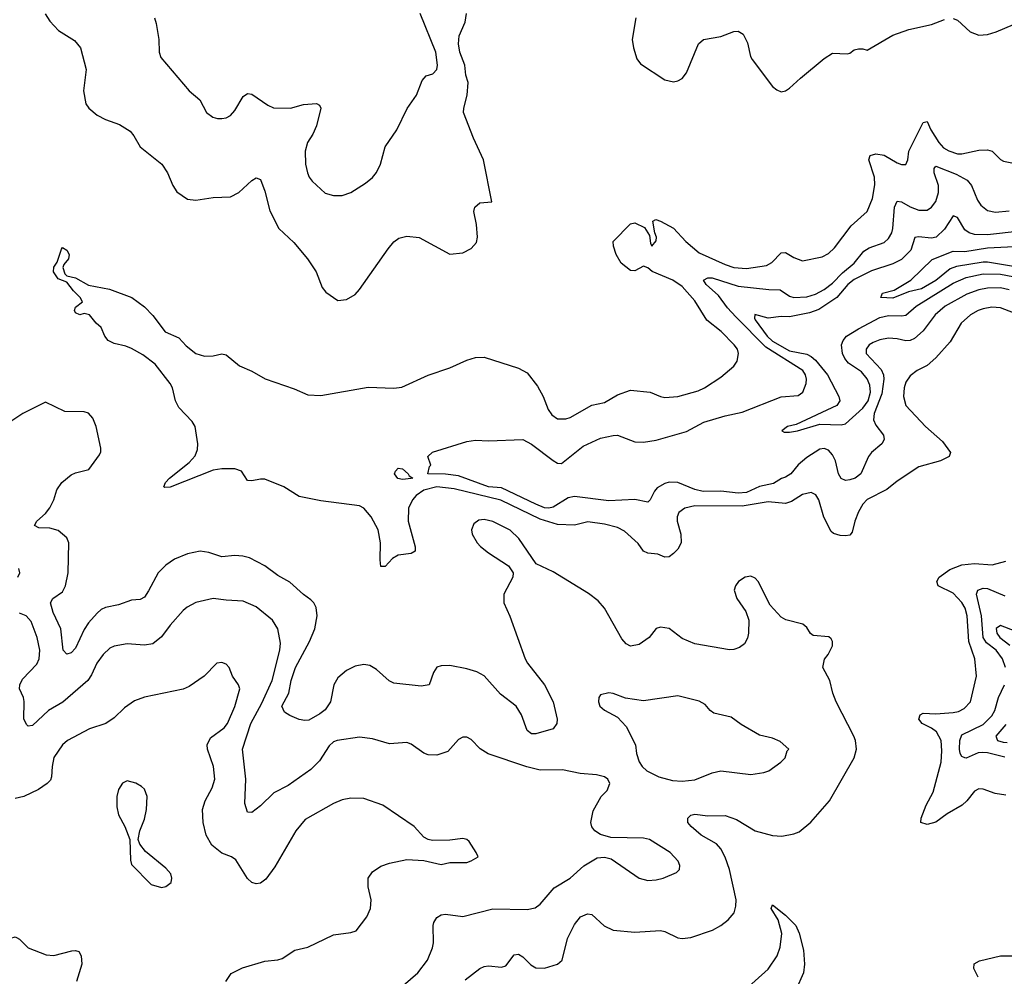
# Model space of a CAD drawing. Header units: inches. Extents: x 1173000 to 1307049, y 522583 to 678455.
# Tile 136 of 256: x 1251731 to 1256308, y 543574 to 548021. Entities that reach past the tile are written whole.
import ezdxf

# ---------------------------------------------------------------- set-up
doc = ezdxf.new("R2010")
doc.units = ezdxf.units.IN
doc.header["$MEASUREMENT"] = 0
doc.layers.add('B2554', color=7, linetype='Continuous')

msp = doc.modelspace()

# ---------------------------------------------------------------- linework, layer by layer
at = {"layer": 'B2554', "color": 5}
for points, elevation in [([(1251848.5, 548048.5), (1251870, 548014.6), (1251911.5, 547971.5), (1251985.2, 547925.2), (1252013.7, 547890), (1252039.5, 547790), (1252027, 547690), (1252038.4, 547630), (1252052.4, 547610), (1252090, 547578.3), (1252130, 547556.9), (1252194.2, 547534.2), (1252243.4, 547503.4), (1252261.7, 547481.7), (1252290.4, 547430), (1252392, 547350), (1252418, 547310), (1252442, 547250), (1252461.2, 547221.2), (1252510, 547187), (1252550, 547181.7), (1252630, 547194.3), (1252710, 547197.6), (1252750, 547217.6), (1252810, 547274.4), (1252830, 547286), (1252850, 547279.1), (1252870, 547224.9), (1252893.4, 547133.4), (1252935.3, 547050), (1253005.5, 546985.5), (1253068.7, 546910), (1253108.7, 546850), (1253137.2, 546777.2), (1253154.4, 546754.4), (1253210, 546716.3), (1253250, 546720.7), (1253290, 546744), (1253310, 546767.3), (1253443.3, 546956.7), (1253470, 546988.2), (1253493.9, 547006.1), (1253530, 547014.9), (1253588.3, 547008.3), (1253730, 546930.7), (1253790, 546937.1), (1253830, 546958), (1253854.1, 546985.8), (1253858.4, 547010), (1253854, 547070), (1253842, 547130), (1253846.6, 547150), (1253870, 547170.8), (1253926, 547174), (1253886.6, 547370), (1253839.8, 547470), (1253793.7, 547590), (1253794.8, 547610), (1253810.8, 547670), (1253815.3, 547730), (1253804.3, 547764.3), (1253799.7, 547810), (1253777.1, 547870), (1253770.3, 547910), (1253774.3, 547945.7), (1253800.9, 548010), (1253807.1, 548050)], 820), ([(1252358, 548030), (1252364.4, 548004.4), (1252377.4, 547930), (1252379.5, 547870), (1252386, 547846), (1252519.1, 547690), (1252568.3, 547648.3), (1252598.8, 547590), (1252628.5, 547568.5), (1252650, 547562), (1252670, 547562), (1252690, 547564.9), (1252710, 547576.3), (1252730, 547599.1), (1252770, 547664.9), (1252790, 547678), (1252810, 547675.5), (1252883.4, 547623.4), (1252910, 547611.8), (1252990, 547610.3), (1253050, 547626.7), (1253090.9, 547630.9), (1253111.1, 547631.1), (1253123.6, 547623.6), (1253130.7, 547610), (1253110, 547528), (1253093.4, 547490), (1253068.2, 547450), (1253057.1, 547410), (1253059.5, 547350), (1253068.7, 547310), (1253075.8, 547290), (1253090, 547270.5), (1253150, 547215.5), (1253190, 547203.8), (1253230, 547203.8), (1253270, 547218), (1253338, 547262), (1253370, 547287.3), (1253389.6, 547310.4), (1253407.3, 547350), (1253429.6, 547430), (1253483.6, 547510), (1253532.1, 547607.9), (1253575.1, 547670), (1253601, 547739), (1253619.7, 547760.3), (1253651.8, 547770), (1253669.6, 547790), (1253672.4, 547810), (1253665.1, 547870), (1253592.8, 548050)], 840), ([(1254594.9, 548030), (1254578.4, 547930), (1254584.4, 547890), (1254599.9, 547839.9), (1254616.7, 547816.7), (1254730, 547741.6), (1254770, 547732.7), (1254790, 547737.1), (1254810, 547748), (1254830, 547774), (1254885.6, 547910), (1254909.4, 547930), (1254990, 547943.1), (1255050, 547966.5), (1255070, 547967.4), (1255093.8, 547953.8), (1255113.3, 547913.3), (1255127.9, 547850), (1255136, 547836), (1255230, 547710.7), (1255250, 547694.8), (1255270, 547686.8), (1255290, 547690.8), (1255310, 547702.8), (1255359.7, 547750), (1255470, 547840.3), (1255510, 547865.7), (1255576.8, 547863.2), (1255590, 547865.8), (1255610, 547881.5), (1255630, 547885.3), (1255650, 547886.5), (1255670, 547879.1), (1255790, 547950.2), (1255864.5, 547975.5), (1255970, 547999.2), (1256030, 548022.6)], 820), ([(1256070, 548027.4), (1256090, 548019.5), (1256150, 547965.3), (1256190, 547950.3), (1256230, 547953.1), (1256270, 547964.6), (1256442.7, 548037.3)], 820), ([(1256350, 546659.3), (1256290, 546682), (1256250, 546684.7), (1256210, 546677.1), (1256186, 546670), (1256151.3, 546650), (1256106.7, 546610), (1256056, 546524), (1255990, 546448.9), (1255950, 546414.4), (1255903.1, 546390), (1255870, 546366.3), (1255850, 546337), (1255842, 546310), (1255839.3, 546270), (1255850, 546228.5), (1255940.9, 546130), (1256020.7, 546060.7), (1256058, 546010), (1256052, 545990), (1256011, 545970), (1255910, 545943.5), (1255810, 545876.8), (1255762.6, 545837.4), (1255669.7, 545790.3), (1255650, 545768.9), (1255630, 545732.9), (1255612.5, 545690), (1255600.8, 545639.2), (1255590, 545625.3), (1255570, 545621.5), (1255544.1, 545624.1), (1255513.4, 545633.4), (1255502.3, 545642.3), (1255469.5, 545709.5), (1255445.8, 545790), (1255432.3, 545812.3), (1255410, 545822.8), (1255370, 545814.8), (1255319, 545781), (1255290, 545772.5), (1255210, 545779.3), (1255090, 545760.3), (1254870, 545761.7), (1254823.1, 545750), (1254795, 545730), (1254786.8, 545710), (1254787, 545690), (1254804.4, 545630), (1254805, 545590), (1254790, 545560.4), (1254770, 545539.1), (1254750, 545524.7), (1254730, 545522.6), (1254696.5, 545536.5), (1254650, 545541.3), (1254631.2, 545550), (1254606.3, 545586.3), (1254542.9, 545642.9), (1254510, 545661.3), (1254450, 545676.5), (1254372.3, 545687.7), (1254310, 545671.2), (1254230, 545674.1), (1254150, 545698.9), (1253967.3, 545787.3), (1253750, 545840.2), (1253669.9, 545849.9), (1253610, 545834.2), (1253573.1, 545810), (1253556.4, 545790), (1253538, 545750), (1253535.8, 545690), (1253569.1, 545570.9), (1253568.5, 545550), (1253550, 545539.8), (1253490, 545532.4), (1253463.3, 545516.7), (1253430, 545479.7), (1253410, 545479.5), (1253406.4, 545510), (1253408.3, 545590), (1253396.9, 545650), (1253365, 545710), (1253330.6, 545750.6), (1253310, 545761.2), (1253130, 545785.4), (1253030, 545804.9), (1252958, 545850), (1252870, 545885.2), (1252850, 545886), (1252810, 545877.7), (1252790, 545879.7), (1252762.3, 545922.3), (1252730, 545933.6), (1252670, 545934.2), (1252630, 545927.9), (1252430, 545848.5), (1252405.9, 545845.9), (1252400.7, 545850), (1252408.2, 545870), (1252426.6, 545890), (1252517.9, 545962.1), (1252545.8, 545994.2), (1252556.9, 546023.1), (1252558.9, 546050), (1252545.8, 546130), (1252532.8, 546152.8), (1252470, 546218.5), (1252454.5, 546250), (1252440.5, 546310), (1252430.8, 546330.8), (1252359.7, 546419.7), (1252303.6, 546463.6), (1252250, 546492.9), (1252223.9, 546503.9), (1252170, 546515.4), (1252141.5, 546530), (1252126.1, 546550), (1252109.9, 546589.9), (1252086, 546610), (1252055.1, 546650), (1252030, 546655.1), (1252010, 546649.7), (1251990, 546659), (1251985.1, 546670), (1251990, 546684.7), (1252022.7, 546710), (1252011.8, 546730), (1251980.9, 546760.9), (1251950, 546801.2), (1251910, 546816.2), (1251887.6, 546850), (1251889, 546871), (1251905.1, 546894.9), (1251924.7, 546955.3), (1251930, 546962.8), (1251950, 546950.4), (1251960.3, 546930), (1251958, 546910), (1251936.5, 546883.5), (1251931.6, 546870), (1251939.9, 546839.9), (1251950, 546830.4), (1251990, 546822), (1252050, 546786.9), (1252148.2, 546768.2), (1252251.3, 546730), (1252310, 546686), (1252350, 546646.8), (1252407.3, 546570), (1252470, 546542.4), (1252504.7, 546504.7), (1252549.2, 546469.2), (1252590, 546457.4), (1252630, 546459.5), (1252670, 546468.4), (1252690, 546463.1), (1252753, 546413), (1252810, 546387), (1252871.6, 546351.6), (1253005.9, 546305.9), (1253070, 546278), (1253130, 546274.7), (1253350, 546313.1), (1253470, 546307.8), (1253506.6, 546313.4), (1253630, 546369.1), (1253730, 546403.2), (1253810, 546438.5), (1253850, 546451.3), (1253890, 546452.8), (1254050, 546401.3), (1254090, 546379.5), (1254137.8, 546317.8), (1254164, 546270), (1254186.7, 546210), (1254204.2, 546184.2), (1254230, 546166.5), (1254270, 546165.4), (1254290, 546171.9), (1254390, 546228.7), (1254450, 546242.2), (1254510, 546278), (1254570, 546299.7), (1254661, 546290), (1254709.1, 546269.1), (1254730, 546264.9), (1254790, 546269.1), (1254884, 546296), (1254914, 546310), (1254990, 546359.5), (1255049.8, 546410.2), (1255066.2, 546433.8), (1255073, 546470), (1255066.9, 546490), (1255052.4, 546510), (1254991.8, 546571.8), (1254924.6, 546624.6), (1254870, 546713.8), (1254810, 546780.6), (1254767.1, 546810), (1254671, 546851), (1254650, 546868.6), (1254630, 546875.1), (1254590, 546853.7), (1254570, 546855.4), (1254527.1, 546890), (1254503.4, 546930), (1254491.5, 546968.5), (1254489.7, 546990.3), (1254570, 547072), (1254590, 547076.5), (1254635.2, 547055.2), (1254658.6, 547018.6), (1254662.7, 546982.7), (1254670, 546968.8), (1254690, 546994), (1254690.6, 547010.6), (1254683, 547030), (1254674.6, 547085.4), (1254687.2, 547092.8), (1254710, 547084.9), (1254770, 547052.6), (1254827.8, 546990), (1254890, 546938), (1255010, 546883.3), (1255050, 546870.1), (1255110, 546864.2), (1255201.7, 546878.3), (1255227.5, 546892.5), (1255270, 546937.7), (1255290, 546938.5), (1255330, 546915.7), (1255370, 546899.7), (1255460.5, 546919.5), (1255490, 546934), (1255518.6, 546961.4), (1255596.7, 547063.3), (1255670.7, 547130), (1255695.6, 547190), (1255705.8, 547254.2), (1255704.5, 547290), (1255678.4, 547370), (1255684.2, 547390), (1255710, 547397.5), (1255750, 547391.7), (1255810, 547356.1), (1255830, 547347.6), (1255850, 547348.4), (1255859.7, 547370), (1255863.7, 547410), (1255930, 547543.1), (1255950, 547548), (1255966.7, 547510), (1256003.5, 547450), (1256025.5, 547425.5), (1256050, 547411.3), (1256090, 547398.4), (1256110, 547397.7), (1256190, 547414.3), (1256230, 547417.2), (1256250.8, 547410.8), (1256290, 547371.6), (1256303.6, 547363.6), (1256350, 547355)], 780), ([(1256330, 546764.9), (1256290, 546774.5), (1256230, 546773.4), (1256190, 546765), (1256134.4, 546745.6), (1256033.1, 546690), (1255986.7, 546650), (1255930, 546574.4), (1255890, 546539.4), (1255870, 546530.6), (1255850, 546529.2), (1255810, 546537.9), (1255770, 546540.4), (1255730, 546533.8), (1255698.7, 546521.3), (1255680.2, 546510), (1255666.2, 546490), (1255666.4, 546470), (1255735.5, 546395.5), (1255746.6, 546370), (1255748, 546350), (1255738.5, 546281.5), (1255703.6, 546190), (1255700.6, 546160.6), (1255710, 546136.1), (1255747.1, 546090), (1255749.1, 546070), (1255739.1, 546050), (1255690.6, 546009.4), (1255675.9, 545990), (1255641.7, 545910), (1255614.9, 545890), (1255590, 545882.8), (1255570, 545879.8), (1255550, 545888.4), (1255537, 545910), (1255522.8, 545970), (1255510, 545999.2), (1255490, 546019.8), (1255470, 546027.7), (1255450, 546025.1), (1255390, 545985.8), (1255350, 545951.6), (1255315.5, 545910), (1255290, 545894), (1255272, 545888), (1255234.9, 545865.1), (1255170, 545851.6), (1255110, 545823.6), (1255070, 545820.6), (1254990, 545830.3), (1254908.6, 545828.6), (1254870, 545837.1), (1254790, 545870.6), (1254750, 545871.3), (1254730, 545865.5), (1254694.6, 545845.4), (1254681.8, 545830), (1254661.3, 545790), (1254650, 545778.7), (1254590, 545791), (1254470, 545784), (1254310, 545804.9), (1254280.8, 545799.2), (1254210, 545754.6), (1254190, 545749.9), (1254170, 545752.3), (1254130, 545769.5), (1253970, 545845.8), (1253910, 545850.5), (1253770, 545900.2), (1253710, 545908.4), (1253628.7, 545910), (1253635.1, 545944.9), (1253642, 545950), (1253628.7, 545990), (1253650, 546010.8), (1253810, 546060.7), (1253850, 546067.3), (1253910, 546063), (1254069.6, 546070.4), (1254110, 546048.2), (1254210, 545971.6), (1254230, 545959.5), (1254250, 545958), (1254350, 546038.2), (1254430, 546076.1), (1254489.1, 546089.1), (1254510, 546089.2), (1254590, 546059.3), (1254630, 546057.8), (1254690, 546066.5), (1254830, 546107.1), (1254910.3, 546149.7), (1255010, 546179.6), (1255090, 546197.3), (1255270, 546268.5), (1255350, 546274.3), (1255371, 546290), (1255386.2, 546330), (1255388, 546350), (1255383.5, 546370), (1255370.7, 546390), (1255199, 546499), (1255059.4, 546639.4), (1255021.3, 546681.3), (1254978.6, 546738.6), (1254922, 546790), (1254909.9, 546810.1), (1254930, 546821.5), (1254950, 546821.1), (1255070, 546782.4), (1255213, 546767), (1255265.7, 546765.7), (1255310, 546735.7), (1255330, 546730.1), (1255390, 546733.3), (1255430, 546744.8), (1255470, 546767.1), (1255510, 546796.8), (1255555.9, 546844.1), (1255609.3, 546890), (1255654.6, 546945.4), (1255679.4, 546960.6), (1255750, 546986.3), (1255770, 547003.9), (1255784.9, 547030), (1255789.9, 547050), (1255796.7, 547150), (1255810, 547177.8), (1255830, 547174.6), (1255870, 547151.5), (1255910, 547136.6), (1255950, 547136.2), (1255970, 547150.2), (1255990, 547176.5), (1256002.4, 547217.6), (1256001.7, 547250), (1255982.5, 547310), (1255981.6, 547330), (1255990, 547341.1), (1256083.5, 547303.5), (1256135.1, 547275.1), (1256155.2, 547250), (1256183, 547183), (1256198.7, 547158.7), (1256230, 547134.7), (1256266.4, 547126.4), (1256330, 547133.2)], 760), ([(1256381.9, 547038.1), (1256230, 547021.8), (1256170, 547023.6), (1256144, 547030), (1256124.7, 547044.7), (1256090, 547102.3), (1256070, 547110.3), (1256030, 547048), (1255990.7, 547010), (1255970, 547005.2), (1255908.6, 547011.4), (1255891.4, 547008.6), (1255874, 546950), (1255830, 546906.1), (1255790, 546886.2), (1255690, 546853.8), (1255610, 546813.3), (1255581, 546790), (1255529.8, 546730.2), (1255445.1, 546674.9), (1255402.1, 546657.9), (1255310, 546639.6), (1255270, 546641.3), (1255210, 546633.2), (1255148.7, 546651.3), (1255146.4, 546633.6), (1255150, 546625.5), (1255205.3, 546550), (1255230, 546526.4), (1255310, 546482.2), (1255390, 546466.5), (1255410, 546456.4), (1255430, 546438.4), (1255486.1, 546370), (1255538.1, 546270), (1255543.2, 546250), (1255530, 546227.1), (1255340, 546140), (1255299.3, 546130), (1255274, 546110), (1255284.4, 546104.4), (1255310, 546103.5), (1255346.8, 546110), (1255450, 546140.4), (1255550, 546138.2), (1255570, 546142), (1255650, 546216.2), (1255674.4, 546250), (1255686.1, 546290), (1255682.1, 546322.1), (1255670, 546352), (1255644.5, 546384.5), (1255584, 546424), (1255566.4, 546446.4), (1255555.5, 546470), (1255551, 546510), (1255558.4, 546530), (1255575, 546550), (1255630, 546584.6), (1255730, 546637.1), (1255770, 546646.9), (1255830, 546644.4), (1255850, 546648.2), (1255898.7, 546690), (1256070, 546795.9), (1256130, 546823.4), (1256210, 546839.9), (1256290, 546838.2), (1256347.5, 546827.5)], 740), ([(1256350, 546874), (1256230, 546894.4), (1256210, 546893.9), (1256085.5, 546874.5), (1256056.1, 546863.9), (1255990, 546808.4), (1255922.6, 546770), (1255863.1, 546756.9), (1255790, 546727.6), (1255734, 546730), (1255738, 546742), (1255742, 546750), (1255795.8, 546764.2), (1255874, 546810), (1255973.3, 546906.7), (1256070, 546945.7), (1256124.1, 546944.1), (1256230, 546960.5), (1256449, 546971)], 720), ([(1253801.7, 543558.3), (1253870, 543610.3), (1253890, 543619.6), (1253910, 543622.4), (1253970, 543616), (1253990, 543622.6), (1254030, 543673.7), (1254050, 543676.9), (1254070, 543665.5), (1254107.1, 543627.1), (1254130, 543613.7), (1254170, 543612.1), (1254230, 543630.3), (1254252.9, 543650), (1254276.5, 543750), (1254310, 543815.3), (1254338, 543850), (1254370, 543864.9), (1254390, 543861.7), (1254448.2, 543808.2), (1254490, 543789.2), (1254590, 543779.7), (1254710, 543787.6), (1254730, 543782.6), (1254790, 543753.4), (1254810, 543750.3), (1254850, 543754.7), (1254950.6, 543789.4), (1254989.8, 543810.2), (1255023.7, 543836.3), (1255051.6, 543870), (1255059.8, 543900.2), (1255061.2, 543930), (1255031, 544070), (1255010, 544127.7), (1254990, 544167.1), (1254970.4, 544190.4), (1254898.4, 544230), (1254852.2, 544270), (1254836.8, 544290), (1254836, 544310), (1254850, 544323.2), (1254870, 544328.5), (1254930, 544319.8), (1255010, 544321.5), (1255063.1, 544303.1), (1255150.4, 544250), (1255230.8, 544229.2), (1255273.6, 544226.4), (1255330, 544235.8), (1255354.4, 544245.6), (1255408.6, 544291.4), (1255495.1, 544390), (1255609.8, 544590), (1255620.7, 544630), (1255615.7, 544670), (1255608, 544690), (1255526.6, 544850), (1255510.8, 544890.8), (1255496.1, 544950), (1255464, 545010), (1255472, 545048), (1255489.6, 545070), (1255509.6, 545110), (1255509.5, 545130), (1255503.3, 545143.3), (1255492, 545152), (1255419.1, 545159.1), (1255407.7, 545167.7), (1255390, 545196.2), (1255371.6, 545211.6), (1255292.2, 545232.2), (1255270, 545243.6), (1255218.9, 545298.9), (1255164.2, 545410), (1255150, 545425.6), (1255130, 545434.3), (1255102.8, 545430), (1255073, 545410), (1255057.6, 545390), (1255052, 545370), (1255064.4, 545330), (1255106, 545270), (1255119.6, 545230), (1255119.1, 545170), (1255113.7, 545146.3), (1255099.6, 545120.4), (1255077.2, 545102.8), (1255050, 545093.5), (1255030, 545092.4), (1254870, 545119.8), (1254810, 545145.3), (1254750, 545191.2), (1254710, 545196.9), (1254690, 545191.6), (1254657, 545150), (1254610, 545116.4), (1254570, 545108.7), (1254550, 545119.7), (1254530, 545143.1), (1254450, 545285.4), (1254419.6, 545319.6), (1254374.5, 545354.5), (1254210, 545454.8), (1254131.4, 545491.4), (1254051.5, 545610), (1254010, 545647.8), (1253930, 545688.6), (1253890, 545697.6), (1253865.2, 545694.8), (1253842.1, 545677.9), (1253831.3, 545650), (1253833.6, 545630), (1253856.9, 545590), (1253872.7, 545572.7), (1253910, 545542.4), (1254002.2, 545482.2), (1254024, 545450), (1254023.6, 545430), (1253982, 545350), (1253982, 545310), (1254009, 545249), (1254080.2, 545050), (1254091.3, 545030), (1254170.2, 544930), (1254210, 544850.5), (1254228.5, 544770), (1254228, 544750), (1254210, 544725.1), (1254130, 544701.6), (1254110, 544701.6), (1254090, 544717.6), (1254064, 544790), (1254039.3, 544830), (1253965.6, 544885.6), (1253890, 544971.8), (1253855.6, 544990), (1253810, 545004.2), (1253730, 545018.5), (1253690, 545017.6), (1253670, 545012), (1253654.1, 544985.9), (1253633.7, 544930), (1253597, 544923), (1253470, 544936.5), (1253447.5, 544947.5), (1253390, 545000.4), (1253358.8, 545018.8), (1253330, 545024.2), (1253290, 545016.5), (1253250, 544996.5), (1253210, 544962), (1253191.7, 544930), (1253175.2, 544850), (1253150, 544813.3), (1253126.3, 544793.7), (1253074.3, 544765.7), (1253056.3, 544763.7), (1253030, 544768.1), (1252986.7, 544786.7), (1252962.3, 544802.3), (1252949.9, 544830), (1252981.3, 544890), (1252992.8, 544950), (1253012.5, 545010), (1253078.6, 545130), (1253103.2, 545190), (1253113.3, 545250), (1253108.3, 545288.3), (1253098.4, 545310), (1253084.8, 545324.7), (1253050, 545349.7), (1252986.6, 545406.6), (1252930, 545436.8), (1252870, 545481.8), (1252799.4, 545519.4), (1252767.7, 545527.7), (1252730, 545530.5), (1252670, 545524.1), (1252610, 545543.9), (1252570, 545551.3), (1252510, 545538.9), (1252450, 545512.7), (1252410, 545485.6), (1252374.2, 545450), (1252330, 545366), (1252310, 545337.4), (1252290, 545326), (1252250, 545322.7), (1252190, 545300.7), (1252130, 545288), (1252110, 545278.9), (1252090, 545262.3), (1252050, 545217.7), (1252030, 545187.2), (1251990, 545100.2), (1251970, 545078.1), (1251950, 545071.8), (1251932.7, 545090), (1251921.3, 545190), (1251885.4, 545265.4), (1251874, 545310), (1251884.8, 545330), (1251930, 545361.8), (1251943, 545390), (1251955.7, 545450), (1251959.1, 545590), (1251950, 545612.5), (1251910, 545646.5), (1251870, 545658), (1251819.1, 545659.1), (1251799.6, 545670), (1251809.7, 545690), (1251850, 545725.3), (1251870, 545751.4), (1251889.9, 545790), (1251903.6, 545836.4), (1251925.8, 545870), (1251970, 545905), (1251990, 545915.2), (1252051.8, 545930), (1252101.2, 545998.8), (1252107.2, 546012.8), (1252107.6, 546030), (1252086, 546130), (1252070, 546169.2), (1252050, 546191.8), (1252030, 546198.4), (1251940.1, 546200.1), (1251850, 546243.7), (1251745.7, 546190), (1251690, 546153)], 820), ([(1256315.8, 544415.8), (1256264.8, 544424.8), (1256210, 544444), (1256190, 544445.1), (1256170, 544434.7), (1256134.3, 544390), (1256111.6, 544370), (1256042.3, 544330), (1255990, 544290.8), (1255950, 544279.3), (1255920.5, 544290), (1255920.9, 544310), (1255945.2, 544370), (1255977.4, 544430), (1256013.8, 544570), (1256017.5, 544622.5), (1256013.7, 544670), (1255992.6, 544710), (1255970, 544728.4), (1255926.8, 544750), (1255910.9, 544770), (1255916.4, 544790), (1255930, 544797), (1255990, 544794.9), (1256070, 544800.4), (1256094.9, 544805.1), (1256121.1, 544818.9), (1256151.5, 544850), (1256179.4, 544970), (1256171.2, 545050), (1256143.7, 545130), (1256134.6, 545250), (1256125.3, 545285.3), (1256110, 545312.5), (1256070, 545355.2), (1255999.7, 545390), (1255993.8, 545410), (1256004.4, 545430), (1256054, 545466), (1256110, 545487.3), (1256170, 545493.1), (1256252.2, 545487.8), (1256315.1, 545504.9)], 780), ([(1251722, 545430), (1251731.6, 545450), (1251726, 545470)], 840), ([(1256313.1, 545010), (1256299.6, 545050), (1256269.9, 545089.9), (1256225, 545125), (1256209.9, 545150), (1256201.7, 545250), (1256178.6, 545350), (1256185.6, 545370), (1256210, 545378.3), (1256230, 545376.6), (1256310, 545342.7)], 760), ([(1253490, 543511.2), (1253581.7, 543590), (1253626.9, 543650), (1253650, 543707.3), (1253654.4, 543730), (1253652.3, 543810), (1253655.5, 543824.5), (1253670, 543848.2), (1253690, 543860.4), (1253710, 543862.4), (1253790, 543852.6), (1253930, 543887.9), (1254090, 543884.2), (1254127.2, 543892.8), (1254150.6, 543909.4), (1254214.9, 543985.1), (1254289.6, 544030), (1254352.8, 544087.2), (1254414.9, 544125.1), (1254450, 544128.4), (1254480.9, 544120.9), (1254610, 544030.4), (1254650, 544020.3), (1254690, 544022.6), (1254722, 544030), (1254783.9, 544056.1), (1254798, 544070), (1254799.5, 544090), (1254791.8, 544110), (1254755.1, 544150), (1254659, 544210), (1254630, 544215.8), (1254479.1, 544219.1), (1254430, 544234), (1254403.7, 544250), (1254389.7, 544269.7), (1254385.1, 544290), (1254396.2, 544343.8), (1254434, 544410), (1254462, 544438), (1254474, 544470), (1254464, 544490), (1254450, 544501.2), (1254411.6, 544511.6), (1254336.6, 544516.6), (1254253.9, 544533.9), (1254150, 544533), (1254087.7, 544547.7), (1253908.3, 544608.3), (1253871.1, 544631.1), (1253830, 544675.1), (1253810, 544686.6), (1253790, 544686.6), (1253770, 544675.1), (1253720.6, 544619.4), (1253670, 544601.6), (1253630, 544604), (1253610, 544611.2), (1253550, 544652.8), (1253530, 544661.1), (1253450, 544655.4), (1253370, 544678.9), (1253310, 544686.6), (1253206.8, 544670), (1253190, 544664), (1253170, 544645.1), (1253124.2, 544575.8), (1253084.5, 544535.5), (1252978.2, 544461.8), (1252912.5, 544427.5), (1252850, 544366.2), (1252810, 544336.3), (1252790, 544338), (1252777.8, 544377.8), (1252781.6, 544490), (1252767, 544630), (1252805.1, 544750), (1252856.4, 544843.7), (1252904.6, 544950), (1252939.9, 545090), (1252943.7, 545123.7), (1252930.7, 545190), (1252906.2, 545230), (1252830, 545292.4), (1252770, 545317.7), (1252690, 545322.2), (1252630, 545331.1), (1252550, 545312.6), (1252509.3, 545290.7), (1252490, 545274.7), (1252430, 545206.3), (1252390, 545152.2), (1252350, 545119.2), (1252310, 545112.9), (1252230, 545119.8), (1252170, 545108.6), (1252150, 545099.2), (1252119, 545070), (1252089.5, 545030.5), (1252064.7, 544975.3), (1252047.7, 544950), (1251931.4, 544848.6), (1251863.8, 544810), (1251790, 544739.7), (1251770, 544737.4), (1251763.2, 544743.2), (1251750, 544769.2), (1251752, 544852), (1251748.8, 544870), (1251729.8, 544910), (1251731.3, 544930), (1251744.3, 544955.7), (1251810, 545025.8), (1251821.1, 545050), (1251824.7, 545090), (1251811.5, 545150), (1251783.1, 545223.1), (1251761, 545250), (1251730, 545261.9)], 840), ([(1256359, 545179), (1256290, 545205.5), (1256270, 545191.7), (1256272.5, 545170), (1256287.7, 545150), (1256332.9, 545112.9)], 740), ([(1252688.3, 543550), (1252713, 543587), (1252765.9, 543614.1), (1252870, 543644.9), (1252930, 543650.3), (1252950, 543656.9), (1253010, 543695.3), (1253070, 543710.4), (1253190, 543766.4), (1253270, 543777.6), (1253294.5, 543785.5), (1253344.5, 543850), (1253360.9, 543890), (1253364.5, 543930), (1253351.3, 543990), (1253351.3, 544030), (1253370, 544059.5), (1253410, 544086), (1253450, 544100.3), (1253530, 544117.6), (1253610, 544112.4), (1253690, 544093.7), (1253730, 544103.1), (1253810, 544103.7), (1253829.7, 544110.3), (1253861.2, 544130), (1253853.2, 544150), (1253820.4, 544200.4), (1253809.7, 544209.7), (1253790, 544215.1), (1253730, 544207.8), (1253650, 544205.1), (1253629.5, 544209.5), (1253610, 544221.2), (1253563.7, 544270), (1253419.3, 544370), (1253330, 544400.4), (1253270, 544402.2), (1253230, 544394), (1253190, 544378.3), (1253057, 544303), (1253014.9, 544250), (1252916.5, 544083.5), (1252874.3, 544025.7), (1252850, 544007.8), (1252830, 544004.2), (1252809.8, 544009.8), (1252790, 544029.5), (1252735.9, 544115.9), (1252715.1, 544130), (1252670, 544147.2), (1252623.9, 544183.9), (1252597.4, 544230), (1252584, 544290), (1252580.7, 544350), (1252592.3, 544390), (1252625.5, 544450), (1252637.8, 544490), (1252632.1, 544550), (1252604.2, 544630), (1252601.4, 544650), (1252617.7, 544682.3), (1252680.4, 544730), (1252695.9, 544750), (1252730, 544828), (1252753.5, 544910), (1252747.3, 544930), (1252719.5, 544970), (1252703.7, 545010), (1252690, 545026), (1252670, 545033.6), (1252647.3, 545030), (1252588, 544970), (1252518.8, 544921.2), (1252490, 544909.7), (1252310, 544872), (1252265, 544855), (1252217.4, 544822.6), (1252170, 544775.4), (1252130.4, 544750), (1252055.1, 544724.9), (1251952.4, 544670), (1251928.9, 544650), (1251890, 544591.6), (1251880.8, 544550), (1251878.9, 544501.1), (1251873.3, 544486.7), (1251858, 544470), (1251818.1, 544441.9), (1251749.8, 544409.8), (1251710, 544400.6)], 860), ([(1256310, 544593.2), (1256230, 544613.1), (1256205.3, 544614.7), (1256187.1, 544612.9), (1256130, 544588.7), (1256123.7, 544590), (1256110, 544595.3), (1256103.4, 544610), (1256099.5, 544630), (1256100.6, 544670), (1256110, 544697.5), (1256210, 544745.2), (1256250, 544785.9), (1256263.2, 544810), (1256281.5, 544870), (1256309.3, 544930)], 760), ([(1256314.9, 544745.1), (1256268.4, 544690), (1256276.8, 544670), (1256302.2, 544662.2), (1256321.7, 544661.7)], 740), ([(1255090, 543498.5), (1255210, 543606.7), (1255251.8, 543670), (1255265.4, 543710), (1255273.2, 543773.2), (1255256.2, 543836.2), (1255224.6, 543890), (1255230, 543906.7), (1255290, 543858.4), (1255338.5, 543810), (1255354.1, 543774.1), (1255375.1, 543695.1), (1255379.4, 543630), (1255374.4, 543590), (1255339, 543510)], 780), ([(1251550, 543541.1), (1251590, 543583.1), (1251630, 543637.4), (1251670, 543726.7), (1251690, 543751.4), (1251710, 543757.8), (1251715.3, 543755.3), (1251730, 543747.6), (1251770, 543707.2), (1251854, 543674), (1251890, 543670.9), (1251972.8, 543692.8), (1251990, 543694.6), (1252006, 543690), (1252017, 543670), (1252018.8, 543630), (1251995, 543550)], 860), ([(1256186.5, 543570), (1256165.8, 543610), (1256168.2, 543631.8), (1256193.2, 543646.8), (1256290, 543668.9), (1256490, 543669.2)], 780)]:
    msp.add_lwpolyline(points, dxfattribs=dict(at, elevation=elevation))
for points, elevation in [([(1253510, 545883.1), (1253488.9, 545888.9), (1253473, 545910), (1253477.4, 545922.6), (1253490, 545935.8), (1253510, 545933.4), (1253537.1, 545910), (1253541.1, 545901.1), (1253558, 545890), (1253550, 545888.8)], 760), ([(1254470, 544892.7), (1254430, 544882), (1254422.8, 544870), (1254420.7, 544850), (1254427.7, 544830), (1254450, 544811), (1254510, 544778.8), (1254550, 544736), (1254594, 544650), (1254597.3, 544610), (1254610, 544572), (1254624.7, 544550), (1254646, 544530), (1254701.5, 544501.5), (1254765, 544485), (1254810, 544481.5), (1254870, 544488.1), (1254950, 544519.5), (1254990, 544528.8), (1255130, 544512.4), (1255190, 544521.6), (1255213.2, 544530), (1255269, 544570), (1255289, 544590), (1255298, 544622), (1255306, 544630), (1255266, 544666), (1255230, 544680.9), (1255170, 544694.5), (1255084.2, 544744.2), (1255038.9, 544778.9), (1254957.7, 544797.7), (1254940.9, 544810), (1254917.7, 544837.7), (1254890, 544853), (1254790, 544878.7), (1254630, 544855.6), (1254547.2, 544867.2), (1254490, 544889.3)], 840), ([(1252230, 544482.7), (1252208.6, 544471.4), (1252190, 544442), (1252182.4, 544410), (1252181.7, 544361.7), (1252190, 544324.7), (1252218.8, 544270), (1252242.8, 544210), (1252245.4, 544114.6), (1252250, 544094), (1252341.4, 544001.4), (1252390, 543987.3), (1252410, 543991), (1252434, 544010), (1252437.2, 544030), (1252432.7, 544050), (1252410, 544077.2), (1252314.8, 544154.8), (1252288.7, 544188.7), (1252282, 544210), (1252289, 544250), (1252310, 544304.7), (1252320.7, 544350), (1252323.7, 544410), (1252310, 544444), (1252297.2, 544457.2), (1252270, 544472.3)], 880)]:
    msp.add_lwpolyline(points, close=True, dxfattribs=dict(at, elevation=elevation))

doc.saveas('drawing.dxf')
